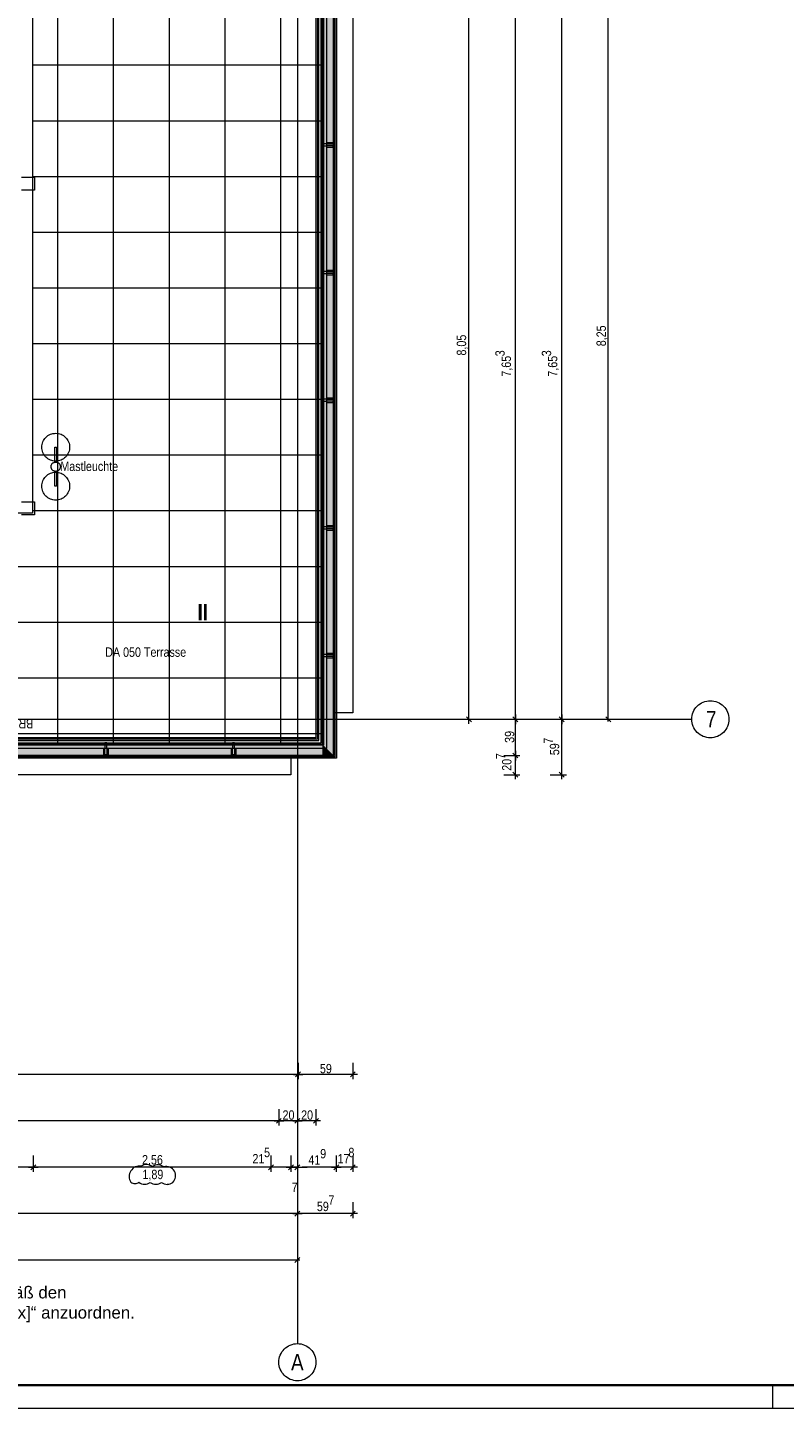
# Model space of a CAD drawing. Extents: x -634 to 300, y 62 to 1102.
# Tile 43 of 125: x -50 to 113, y 62 to 360. Entities that reach past the tile are written whole.
import ezdxf
from ezdxf.lldxf.tags import DXFTag

# ---------------------------------------------------------------- set-up
doc = ezdxf.new("R2010")
doc.units = 0
doc.layers.get('0').update_dxf_attribs({"lineweight": 13})
for name, color, linetype, lineweight, true_color in [('00_E_ST_Handlaufleuchte_Bem', 7, 'Continuous', 5, 0x7d7d00), ('00_E_ST_Handlaufleuchte–Handlauf-Position', 7, 'Continuous', 5, 0x0000b2), ('30 -33 Aussenwände- 7 Fassade_ Elemente', 7, 'Continuous', 9, 0x00aacc), ('30 -34 Innenwände- 6 Elemente', 7, 'Continuous', 9, 0xff6633), ('30 -36 Dächer- 3 Dachbeläge', 7, 'Continuous', 15, 0x9999ff), ('30 -36 Dächer- 4 Dachbekleidungen', 7, 'Continuous', 9, 0xccccff), ('60- 61 allgemeine Ausstattung- 4 Terrassen', 9, 'Continuous', 9, 0x808080), ('70 -72 Beschriftung- 1 Beschriftung allgemein', 7, 'Continuous', 9, 0xff6633), ('70 -76 Bemaßung- 2 Allgemein', 9, 'Continuous', 5, 0x808080), ('70 -77 Revision- 2 Wolken', 7, 'Continuous', 18, 0x944cff)]:
    doc.layers.add(name, color=color, linetype=linetype, lineweight=lineweight, true_color=true_color)
for name, color, linetype, lineweight in [('70 -71 Achsen- 1 Gebäudeachsen', 7, 'STRICHPUNKT2-A06CPW00L0', 18), ('70 -72 Beschriftung- 5 Höhenkoten-A06CPVZXL0', 7, 'Continuous', 15), ('iwb_Plankopf Rahmen', 7, 'Continuous', 35), ('Keine-A06CPVZYL0', 7, 'Continuous', 9)]:
    doc.layers.add(name, color=color, linetype=linetype, lineweight=lineweight)
doc.styles.get("Standard").update_dxf_attribs({"font": 'ARIALN.TTF'})
tags = doc.linetypes.add('grob-A06CPVZVL0', pattern=[14, 3, -8, 3]).pattern_tags.tags
tags[8:9] = [DXFTag(74, 4), DXFTag(75, 0), DXFTag(340, '0'), DXFTag(46, 0.0), DXFTag(50, 0.0), DXFTag(44, 0.0), DXFTag(45, 0.0)]
tags[6:7] = [DXFTag(74, 4), DXFTag(75, 0), DXFTag(340, '0'), DXFTag(46, 0.0), DXFTag(50, 0.0), DXFTag(44, 0.0), DXFTag(45, 0.0)]
tags[4:5] = [DXFTag(74, 4), DXFTag(75, 0), DXFTag(340, '0'), DXFTag(46, 0.0), DXFTag(50, 0.0), DXFTag(44, 0.0), DXFTag(45, 0.0)]
tags = doc.linetypes.add('STRICHPUNKT2-A06CPW00L0', pattern=[12.7, 6.35, -3.175, 0, -3.175]).pattern_tags.tags
tags[10:11] = [DXFTag(74, 4), DXFTag(75, 0), DXFTag(340, '0'), DXFTag(46, 0.0), DXFTag(50, 0.0), DXFTag(44, 0.0), DXFTag(45, 0.0)]
tags[8:9] = [DXFTag(74, 4), DXFTag(75, 0), DXFTag(340, '0'), DXFTag(46, 0.0), DXFTag(50, 0.0), DXFTag(44, 0.0), DXFTag(45, 0.0)]
tags[6:7] = [DXFTag(74, 4), DXFTag(75, 0), DXFTag(340, '0'), DXFTag(46, 0.0), DXFTag(50, 0.0), DXFTag(44, 0.0), DXFTag(45, 0.0)]
tags[4:5] = [DXFTag(74, 4), DXFTag(75, 0), DXFTag(340, '0'), DXFTag(46, 0.0), DXFTag(50, 0.0), DXFTag(44, 0.0), DXFTag(45, 0.0)]

# ---------------------------------------------------------------- blocks, each defined once
blk = doc.blocks.new('Referenz-A06CPW02L0')
at = {"layer": '30 -33 Aussenwände- 7 Fassade_ Elemente', "color": 0, "linetype": 'Continuous', "ltscale": 0.13}
for p, q in [((15.77, 593.08), (15.77, 203.08)), ((15.77, 212.28), (15.77, 374.48)), ((19.91, 374.48), (19.91, 212.28)), ((19.91, 212.28), (15.77, 212.28)), ((15.77, 203.08), (-494.83, 203.08)), ((-155.63, 203.08), (6.57, 203.08)), ((6.57, 203.08), (6.57, 198.94)), ((6.57, 198.94), (-155.63, 198.94))]:
    blk.add_line(p, q, dxfattribs=at)
at = {"layer": '30 -34 Innenwände- 6 Elemente', "color": 0, "linetype": 'Continuous', "ltscale": 0.13}
for p, q in [((11.97, 592.5), (11.97, 206.88)), ((12.57, 206.28), (12.57, 592.5)), ((13.57, 592.5), (13.57, 205.28)), ((15.77, 203.08), (15.77, 592.5)), ((13.57, 205.28), (-492.63, 205.28)), ((-491.63, 206.28), (12.57, 206.28)), ((11.97, 206.88), (-491.03, 206.88)), ((-494.83, 203.08), (15.77, 203.08))]:
    blk.add_line(p, q, dxfattribs=at)
at = {"layer": '30 -36 Dächer- 3 Dachbeläge', "color": 0, "linetype": 'Continuous', "ltscale": 0.15}
for p, q in [((13.37, 205.48), (13.37, 592.48)), ((16.37, 592.48), (16.37, 202.48)), ((-492.43, 205.48), (13.37, 205.48)), ((16.37, 202.48), (-495.43, 202.48))]:
    blk.add_line(p, q, dxfattribs=at)
at = {"layer": '30 -36 Dächer- 3 Dachbeläge', "color": 0, "lineweight": 9}
for p, q in [((16.07, 334.83), (15.67, 334.83)), ((15.67, 334.83), (15.67, 334.43)), ((15.67, 334.43), (16.07, 334.43)), ((16.07, 307.33), (15.67, 307.33)), ((15.67, 307.33), (15.67, 306.93)), ((15.67, 306.93), (16.07, 306.93)), ((16.07, 279.83), (15.67, 279.83)), ((15.67, 279.83), (15.67, 279.43)), ((15.67, 279.43), (16.07, 279.43)), ((16.07, 252.33), (15.67, 252.33)), ((15.67, 252.33), (15.67, 251.93)), ((15.67, 251.93), (16.07, 251.93)), ((16.07, 224.83), (15.67, 224.83)), ((15.67, 224.83), (15.67, 224.43)), ((15.67, 224.43), (16.07, 224.43)), ((-33.08, 203.18), (-33.48, 203.18)), ((-33.48, 203.18), (-33.48, 202.78)), ((-33.08, 202.78), (-33.08, 203.18)), ((-5.58, 203.18), (-5.98, 203.18)), ((-5.98, 203.18), (-5.98, 202.78)), ((-5.58, 202.78), (-5.58, 203.18))]:
    blk.add_line(p, q, dxfattribs=at)
at = {"layer": '30 -36 Dächer- 3 Dachbeläge', "color": 0, "lineweight": 0}
for points in [[(13.37, 205.48), (13.37, 592.48), (16.37, 202.48)], [(16.37, 202.48), (13.37, 592.48), (16.37, 592.48)], [(15.67, 334.43), (15.67, 334.83), (16.07, 334.43)], [(16.07, 334.43), (15.67, 334.83), (16.07, 334.83)], [(15.67, 306.93), (15.67, 307.33), (16.07, 306.93)], [(16.07, 306.93), (15.67, 307.33), (16.07, 307.33)], [(15.67, 279.43), (15.67, 279.83), (16.07, 279.43)], [(16.07, 279.43), (15.67, 279.83), (16.07, 279.83)], [(15.67, 251.93), (15.67, 252.33), (16.07, 251.93)], [(16.07, 251.93), (15.67, 252.33), (16.07, 252.33)], [(15.67, 224.43), (15.67, 224.83), (16.07, 224.43)], [(16.07, 224.43), (15.67, 224.83), (16.07, 224.83)], [(-492.43, 202.48), (-492.43, 205.48), (13.37, 202.48)], [(13.37, 202.48), (-492.43, 205.48), (13.37, 205.48)], [(13.37, 202.48), (13.37, 205.48), (16.37, 202.48)], [(-33.48, 203.18), (-33.08, 203.18), (-33.48, 202.78)], [(-33.48, 202.78), (-33.08, 203.18), (-33.08, 202.78)], [(-5.98, 203.18), (-5.58, 203.18), (-5.98, 202.78)], [(-5.98, 202.78), (-5.58, 203.18), (-5.58, 202.78)]]:
    blk.add_solid(points, dxfattribs=at)
at = {"layer": '30 -36 Dächer- 4 Dachbekleidungen', "color": 0, "linetype": 'Continuous', "ltscale": 0.13}
for p, q in [((12.27, 592.48), (12.27, 206.58)), ((13.07, 205.78), (13.07, 592.48)), ((14.27, 592.48), (14.27, 204.58)), ((16.07, 202.78), (16.07, 592.48)), ((14.27, 334.83), (13.07, 334.83)), ((13.07, 334.83), (13.07, 334.43)), ((13.07, 334.43), (14.27, 334.43)), ((14.27, 335.13), (15.67, 335.13)), ((14.27, 334.83), (15.67, 334.83)), ((15.67, 334.43), (14.27, 334.43)), ((14.27, 334.13), (15.67, 334.13)), ((15.67, 335.13), (15.67, 334.83)), ((15.67, 334.83), (15.67, 334.43)), ((15.67, 334.13), (15.67, 334.43)), ((14.27, 307.33), (13.07, 307.33)), ((13.07, 307.33), (13.07, 306.93)), ((13.07, 306.93), (14.27, 306.93)), ((14.27, 307.63), (15.67, 307.63)), ((14.27, 307.33), (15.67, 307.33)), ((15.67, 306.93), (14.27, 306.93)), ((14.27, 306.63), (15.67, 306.63)), ((15.67, 307.63), (15.67, 307.33)), ((15.67, 307.33), (15.67, 306.93)), ((15.67, 306.63), (15.67, 306.93)), ((14.27, 279.83), (13.07, 279.83)), ((13.07, 279.83), (13.07, 279.43)), ((14.27, 280.13), (15.67, 280.13)), ((14.27, 279.83), (15.67, 279.83)), ((15.67, 280.13), (15.67, 279.83)), ((15.67, 279.83), (15.67, 279.43)), ((13.07, 279.43), (14.27, 279.43)), ((15.67, 279.43), (14.27, 279.43)), ((14.27, 279.13), (15.67, 279.13)), ((15.67, 279.13), (15.67, 279.43)), ((14.27, 252.33), (13.07, 252.33)), ((13.07, 252.33), (13.07, 251.93)), ((13.07, 251.93), (14.27, 251.93)), ((14.27, 252.63), (15.67, 252.63)), ((14.27, 252.33), (15.67, 252.33)), ((15.67, 251.93), (14.27, 251.93)), ((14.27, 251.63), (15.67, 251.63)), ((15.67, 252.63), (15.67, 252.33)), ((15.67, 252.33), (15.67, 251.93)), ((15.67, 251.63), (15.67, 251.93)), ((14.27, 224.83), (13.07, 224.83)), ((13.07, 224.83), (13.07, 224.43)), ((13.07, 224.43), (14.27, 224.43)), ((14.27, 225.13), (15.67, 225.13)), ((14.27, 224.83), (15.67, 224.83)), ((15.67, 224.43), (14.27, 224.43)), ((14.27, 224.13), (15.67, 224.13)), ((15.67, 225.13), (15.67, 224.83)), ((15.67, 224.83), (15.67, 224.43)), ((15.67, 224.13), (15.67, 224.43)), ((-492.13, 205.78), (13.07, 205.78)), ((12.27, 206.58), (-491.33, 206.58)), ((-33.08, 205.78), (-33.48, 205.78)), ((-33.48, 205.78), (-33.48, 204.58)), ((-33.08, 204.58), (-33.08, 205.78)), ((-5.58, 205.78), (-5.98, 205.78)), ((-5.98, 205.78), (-5.98, 204.58)), ((-5.58, 204.58), (-5.58, 205.78)), ((-495.13, 202.78), (16.07, 202.78)), ((14.27, 204.58), (-493.33, 204.58)), ((-33.78, 204.58), (-33.78, 203.18)), ((-33.78, 203.18), (-33.48, 203.18)), ((-33.48, 203.18), (-33.48, 204.58)), ((-33.08, 203.18), (-33.48, 203.18)), ((-33.08, 204.58), (-33.08, 203.18)), ((-32.78, 203.18), (-33.08, 203.18)), ((-32.78, 204.58), (-32.78, 203.18)), ((-6.28, 204.58), (-6.28, 203.18)), ((-6.28, 203.18), (-5.98, 203.18)), ((-5.98, 203.18), (-5.98, 204.58)), ((-5.58, 203.18), (-5.98, 203.18)), ((-5.58, 204.58), (-5.58, 203.18)), ((-5.28, 203.18), (-5.58, 203.18)), ((-5.28, 204.58), (-5.28, 203.18))]:
    blk.add_line(p, q, dxfattribs=at)
at = {"layer": '60- 61 allgemeine Ausstattung- 4 Terrassen', "color": 0}
for p, q in [((13.37, 205.48), (13.37, 592.48)), ((-43.61, 205.48), (-43.61, 588.94)), ((-31.61, 205.48), (-31.61, 588.94)), ((-19.61, 205.48), (-19.61, 588.94)), ((-7.61, 205.48), (-7.61, 588.94)), ((4.39, 205.48), (4.39, 588.94)), ((-49.08, 435.28), (-49.08, 255.28)), ((-49.08, 435.28), (-49.08, 255.28)), ((-49.08, 351.82), (13.37, 351.82)), ((-49.08, 339.82), (13.37, 339.82)), ((-51.48, 327.68), (-48.68, 327.68)), ((-49.08, 327.82), (13.37, 327.82)), ((-48.68, 327.68), (-48.68, 324.88)), ((-48.68, 324.88), (-51.48, 324.88)), ((-49.08, 315.82), (13.37, 315.82)), ((-49.08, 303.82), (13.37, 303.82)), ((-49.08, 291.82), (13.37, 291.82)), ((-49.08, 279.82), (13.37, 279.82)), ((-46.85, 270.63), (-46.73, 270.9)), ((-46.73, 270.9), (-46.58, 271.15)), ((-46.58, 271.15), (-46.4, 271.39)), ((-46.4, 271.39), (-46.2, 271.6)), ((-46.2, 271.6), (-45.99, 271.8)), ((-45.99, 271.8), (-45.75, 271.98)), ((-45.75, 271.98), (-45.5, 272.13)), ((-45.5, 272.13), (-45.23, 272.26)), ((-45.23, 272.26), (-44.95, 272.35)), ((-44.95, 272.35), (-44.67, 272.43)), ((-44.67, 272.43), (-44.38, 272.47)), ((-44.38, 272.47), (-44.08, 272.48)), ((-44.08, 272.48), (-43.79, 272.47)), ((-43.79, 272.47), (-43.5, 272.43)), ((-43.5, 272.43), (-43.21, 272.35)), ((-43.21, 272.35), (-42.94, 272.26)), ((-42.94, 272.26), (-42.67, 272.13)), ((-42.67, 272.13), (-42.42, 271.98)), ((-42.42, 271.98), (-42.18, 271.8)), ((-42.18, 271.8), (-41.96, 271.6)), ((-41.96, 271.6), (-41.76, 271.39)), ((-41.76, 271.39), (-41.59, 271.15)), ((-41.59, 271.15), (-41.44, 270.9)), ((-41.44, 270.9), (-41.31, 270.63)), ((-49.08, 267.82), (13.37, 267.82)), ((-47.08, 269.48), (-47.07, 269.78)), ((-47.07, 269.19), (-47.08, 269.48)), ((-47.07, 269.78), (-47.03, 270.07)), ((-47.03, 268.9), (-47.07, 269.19)), ((-47.03, 270.07), (-46.95, 270.35)), ((-46.95, 268.61), (-47.03, 268.9)), ((-46.95, 270.35), (-46.85, 270.63)), ((-46.85, 268.34), (-46.95, 268.61)), ((-46.73, 268.07), (-46.85, 268.34)), ((-46.58, 267.82), (-46.73, 268.07)), ((-46.4, 267.58), (-46.58, 267.82)), ((-44.28, 269.48), (-43.88, 269.48)), ((-44.28, 266.26), (-44.28, 269.48)), ((-43.88, 269.48), (-43.88, 266.26)), ((-41.59, 267.82), (-41.76, 267.58)), ((-41.44, 268.07), (-41.59, 267.82)), ((-41.31, 268.34), (-41.44, 268.07)), ((-41.31, 270.63), (-41.21, 270.35)), ((-41.21, 268.61), (-41.31, 268.34)), ((-41.21, 270.35), (-41.14, 270.07)), ((-41.14, 268.9), (-41.21, 268.61)), ((-41.14, 270.07), (-41.1, 269.78)), ((-41.1, 269.19), (-41.14, 268.9)), ((-41.1, 269.78), (-41.08, 269.48)), ((-41.08, 269.48), (-41.1, 269.19)), ((-46.2, 267.36), (-46.4, 267.58)), ((-45.99, 267.16), (-46.2, 267.36)), ((-45.75, 266.99), (-45.99, 267.16)), ((-45.5, 266.84), (-45.75, 266.99)), ((-45.23, 266.71), (-45.5, 266.84)), ((-44.95, 266.61), (-45.23, 266.71)), ((-45.08, 265.33), (-45.07, 265.43)), ((-45.08, 265.23), (-45.08, 265.33)), ((-45.07, 265.13), (-45.08, 265.23)), ((-45.07, 265.43), (-45.05, 265.52)), ((-45.05, 265.04), (-45.07, 265.13)), ((-45.05, 265.52), (-45.03, 265.62)), ((-45.02, 264.94), (-45.05, 265.04)), ((-45.03, 265.62), (-44.99, 265.71)), ((-44.99, 264.85), (-45.02, 264.94)), ((-44.99, 265.71), (-44.94, 265.8)), ((-44.94, 264.77), (-44.99, 264.85)), ((-44.67, 266.54), (-44.95, 266.61)), ((-44.94, 265.8), (-44.89, 265.88)), ((-44.89, 264.69), (-44.94, 264.77)), ((-44.89, 265.88), (-44.83, 265.95)), ((-44.83, 265.95), (-44.76, 266.02)), ((-44.76, 266.02), (-44.68, 266.09)), ((-44.68, 266.09), (-44.6, 266.14)), ((-44.38, 266.5), (-44.67, 266.54)), ((-44.6, 266.14), (-44.51, 266.19)), ((-44.51, 266.19), (-44.42, 266.22)), ((-44.42, 266.22), (-44.33, 266.25)), ((-44.08, 266.48), (-44.38, 266.5)), ((-44.33, 266.25), (-44.23, 266.27)), ((-43.88, 266.26), (-44.28, 266.26)), ((-44.23, 266.27), (-44.13, 266.28)), ((-44.13, 266.28), (-44.04, 266.28)), ((-43.79, 266.5), (-44.08, 266.48)), ((-44.04, 266.28), (-43.94, 266.27)), ((-43.94, 266.27), (-43.84, 266.25)), ((-43.84, 266.25), (-43.75, 266.23)), ((-43.5, 266.54), (-43.79, 266.5)), ((-43.75, 266.23), (-43.66, 266.19)), ((-43.66, 266.19), (-43.57, 266.14)), ((-43.57, 266.14), (-43.49, 266.09)), ((-43.21, 266.61), (-43.5, 266.54)), ((-43.49, 266.09), (-43.41, 266.03)), ((-43.41, 266.03), (-43.34, 265.96)), ((-43.34, 265.96), (-43.28, 265.88)), ((-43.28, 265.88), (-43.23, 265.8)), ((-43.22, 264.77), (-43.28, 264.69)), ((-43.23, 265.8), (-43.18, 265.71)), ((-43.18, 264.86), (-43.22, 264.77)), ((-42.94, 266.71), (-43.21, 266.61)), ((-43.18, 265.71), (-43.14, 265.62)), ((-43.14, 264.95), (-43.18, 264.86)), ((-43.14, 265.62), (-43.11, 265.53)), ((-43.11, 265.04), (-43.14, 264.95)), ((-43.11, 265.53), (-43.09, 265.43)), ((-43.09, 265.14), (-43.11, 265.04)), ((-43.09, 265.43), (-43.08, 265.34)), ((-43.08, 265.24), (-43.09, 265.14)), ((-43.08, 265.34), (-43.08, 265.24)), ((-42.67, 266.84), (-42.94, 266.71)), ((-42.42, 266.99), (-42.67, 266.84)), ((-42.18, 267.16), (-42.42, 266.99)), ((-41.96, 267.36), (-42.18, 267.16)), ((-41.76, 267.58), (-41.96, 267.36)), ((-47.03, 261.67), (-46.95, 261.95)), ((-46.95, 261.95), (-46.85, 262.23)), ((-46.85, 262.23), (-46.73, 262.5)), ((-46.73, 262.5), (-46.58, 262.75)), ((-46.58, 262.75), (-46.4, 262.99)), ((-46.4, 262.99), (-46.2, 263.2)), ((-46.2, 263.2), (-45.99, 263.4)), ((-45.99, 263.4), (-45.75, 263.58)), ((-45.75, 263.58), (-45.5, 263.73)), ((-45.5, 263.73), (-45.23, 263.86)), ((-45.23, 263.86), (-44.95, 263.95)), ((-44.95, 263.95), (-44.67, 264.03)), ((-44.82, 264.61), (-44.89, 264.69)), ((-44.75, 264.54), (-44.82, 264.61)), ((-44.68, 264.48), (-44.75, 264.54)), ((-44.6, 264.42), (-44.68, 264.48)), ((-44.67, 264.03), (-44.38, 264.07)), ((-44.51, 264.38), (-44.6, 264.42)), ((-44.42, 264.34), (-44.51, 264.38)), ((-44.32, 264.31), (-44.42, 264.34)), ((-44.38, 264.07), (-44.08, 264.08)), ((-44.23, 264.29), (-44.32, 264.31)), ((-44.28, 264.3), (-43.88, 264.3)), ((-44.28, 261.08), (-44.28, 264.3)), ((-44.13, 264.28), (-44.23, 264.29)), ((-44.03, 264.28), (-44.13, 264.28)), ((-44.08, 264.08), (-43.79, 264.07)), ((-43.93, 264.29), (-44.03, 264.28)), ((-43.84, 264.31), (-43.93, 264.29)), ((-43.88, 264.3), (-43.88, 261.08)), ((-43.74, 264.34), (-43.84, 264.31)), ((-43.79, 264.07), (-43.5, 264.03)), ((-43.65, 264.38), (-43.74, 264.34)), ((-43.57, 264.43), (-43.65, 264.38)), ((-43.49, 264.48), (-43.57, 264.43)), ((-43.5, 264.03), (-43.21, 263.95)), ((-43.41, 264.54), (-43.49, 264.48)), ((-43.34, 264.61), (-43.41, 264.54)), ((-43.28, 264.69), (-43.34, 264.61)), ((-43.21, 263.95), (-42.94, 263.86)), ((-42.94, 263.86), (-42.67, 263.73)), ((-42.67, 263.73), (-42.42, 263.58)), ((-42.42, 263.58), (-42.18, 263.4)), ((-42.18, 263.4), (-41.96, 263.2)), ((-41.96, 263.2), (-41.76, 262.99)), ((-41.76, 262.99), (-41.59, 262.75)), ((-41.59, 262.75), (-41.44, 262.5)), ((-41.44, 262.5), (-41.31, 262.23)), ((-41.31, 262.23), (-41.21, 261.95)), ((-41.21, 261.95), (-41.14, 261.67)), ((-47.08, 261.08), (-47.07, 261.38)), ((-47.07, 260.79), (-47.08, 261.08)), ((-47.07, 261.38), (-47.03, 261.67)), ((-47.03, 260.5), (-47.07, 260.79)), ((-46.95, 260.21), (-47.03, 260.5)), ((-46.85, 259.94), (-46.95, 260.21)), ((-46.73, 259.67), (-46.85, 259.94)), ((-46.58, 259.42), (-46.73, 259.67)), ((-46.4, 259.18), (-46.58, 259.42)), ((-46.2, 258.96), (-46.4, 259.18)), ((-45.99, 258.76), (-46.2, 258.96)), ((-43.88, 261.08), (-44.28, 261.08)), ((-41.96, 258.96), (-42.18, 258.76)), ((-41.76, 259.18), (-41.96, 258.96)), ((-41.59, 259.42), (-41.76, 259.18)), ((-41.44, 259.67), (-41.59, 259.42)), ((-41.31, 259.94), (-41.44, 259.67)), ((-41.21, 260.21), (-41.31, 259.94)), ((-41.14, 260.5), (-41.21, 260.21)), ((-41.14, 261.67), (-41.1, 261.38)), ((-41.1, 260.79), (-41.14, 260.5)), ((-41.1, 261.38), (-41.08, 261.08)), ((-41.08, 261.08), (-41.1, 260.79)), ((-51.48, 257.68), (-48.68, 257.68)), ((-49.08, 255.82), (13.37, 255.82)), ((-48.68, 257.68), (-48.68, 254.88)), ((-45.75, 258.59), (-45.99, 258.76)), ((-45.5, 258.44), (-45.75, 258.59)), ((-45.23, 258.31), (-45.5, 258.44)), ((-44.95, 258.21), (-45.23, 258.31)), ((-44.67, 258.14), (-44.95, 258.21)), ((-44.38, 258.1), (-44.67, 258.14)), ((-44.08, 258.08), (-44.38, 258.1)), ((-43.79, 258.1), (-44.08, 258.08)), ((-43.5, 258.14), (-43.79, 258.1)), ((-43.21, 258.21), (-43.5, 258.14)), ((-42.94, 258.31), (-43.21, 258.21)), ((-42.67, 258.44), (-42.94, 258.31)), ((-42.42, 258.59), (-42.67, 258.44)), ((-42.18, 258.76), (-42.42, 258.59)), ((-49.08, 255.28), (-169.08, 255.28)), ((-49.08, 255.28), (-169.08, 255.28)), ((-48.68, 254.88), (-51.48, 254.88)), ((-500.63, 243.82), (13.37, 243.82)), ((-500.63, 231.82), (13.37, 231.82)), ((-500.63, 219.82), (13.37, 219.82)), ((-492.63, 207.82), (13.37, 207.82)), ((-492.63, 205.48), (13.37, 205.48))]:
    blk.add_line(p, q, dxfattribs=at)
at = {"layer": '60- 61 allgemeine Ausstattung- 4 Terrassen', "color": 0, "linetype": 'grob-A06CPVZVL0', "ltscale": 0.13}
blk.add_line((-49.08, 325.28), (-49.08, 257.28), dxfattribs=at)
at = {"layer": '70 -71 Achsen- 1 Gebäudeachsen', "color": 0, "linetype": 'STRICHPUNKT2-A06CPW00L0', "ltscale": 0.18}
for p, q in [((7.97, 1075.82), (7.97, 76.38)), ((-554.53, 210.88), (92.91, 210.88))]:
    blk.add_line(p, q, dxfattribs=at)
at = {"layer": '70 -76 Bemaßung- 2 Allgemein', "color": 0, "linetype": 'Continuous', "ltscale": 0.13}
for p, q in [((74.91, 211.94), (74.91, 374.82)), ((44.91, 211.94), (44.91, 370.82)), ((54.91, 211.94), (54.91, 362.88)), ((64.91, 211.94), (64.91, 362.88)), ((44.91, 209.88), (44.91, 211.94)), ((54.91, 209.88), (54.91, 211.94)), ((54.91, 211.88), (54.91, 209.82)), ((64.91, 209.88), (64.91, 211.94)), ((64.91, 211.88), (64.91, 209.82)), ((75.44, 210.35), (74.38, 211.41)), ((74.91, 210.38), (74.91, 211.94)), ((44.97, 210.88), (45.91, 210.88)), ((54.91, 204.14), (54.91, 209.82)), ((54.97, 210.88), (55.91, 210.88)), ((54.97, 210.88), (55.91, 210.88)), ((64.91, 200), (64.91, 209.82)), ((64.97, 210.88), (65.91, 210.88)), ((64.97, 210.88), (65.91, 210.88)), ((74.97, 210.88), (75.91, 210.88)), ((52.41, 203.08), (55.91, 203.08)), ((52.41, 203.08), (55.91, 203.08)), ((54.91, 202.08), (54.91, 204.14)), ((54.91, 204.08), (54.91, 202.02)), ((54.91, 200), (54.91, 202.02)), ((54.91, 197.94), (54.91, 200)), ((64.91, 197.94), (64.91, 200)), ((52.41, 198.94), (55.91, 198.94)), ((62.41, 198.94), (65.91, 198.94)), ((8.11, 136.88), (8.11, 133.38)), ((8.11, 136.88), (8.11, 133.38)), ((8.11, 136.88), (8.11, 133.38)), ((8.11, 136.88), (8.11, 133.38)), ((19.91, 136.88), (19.91, 133.38)), ((19.91, 136.88), (19.91, 133.38)), ((7.05, 134.38), (-154.97, 134.38)), ((7.05, 134.38), (-154.97, 134.38)), ((9.11, 134.38), (7.05, 134.38)), ((9.11, 134.38), (7.05, 134.38)), ((7.11, 134.38), (9.17, 134.38)), ((7.11, 134.38), (9.17, 134.38)), ((18.85, 134.38), (9.17, 134.38)), ((18.85, 134.38), (9.17, 134.38)), ((20.91, 134.38), (18.85, 134.38)), ((20.91, 134.38), (18.85, 134.38)), ((3.97, 126.88), (3.97, 123.38)), ((3.97, 126.88), (3.97, 123.38)), ((7.97, 126.88), (7.97, 123.38)), ((7.97, 126.88), (7.97, 123.38)), ((11.97, 126.88), (11.97, 123.38)), ((2.91, 124.38), (-151.97, 124.38)), ((4.97, 124.38), (2.91, 124.38)), ((2.97, 124.38), (5.03, 124.38)), ((6.91, 124.38), (5.03, 124.38)), ((8.97, 124.38), (6.91, 124.38)), ((6.97, 124.38), (9.03, 124.38)), ((10.91, 124.38), (9.03, 124.38)), ((12.97, 124.38), (10.91, 124.38)), ((-48.93, 116.88), (-48.93, 113.38)), ((-48.93, 116.88), (-48.93, 113.38)), ((2.27, 116.88), (2.27, 113.38)), ((2.27, 116.88), (2.27, 113.38)), ((6.57, 116.88), (6.57, 113.38)), ((6.57, 116.88), (6.57, 113.38)), ((7.97, 116.88), (7.97, 113.38)), ((7.97, 116.88), (7.97, 113.38)), ((16.35, 116.88), (16.35, 113.38)), ((16.35, 116.88), (16.35, 113.38)), ((19.91, 116.88), (19.91, 113.38)), ((-49.99, 114.38), (-99.07, 114.38)), ((-47.93, 114.38), (-49.99, 114.38)), ((-49.93, 114.38), (-47.87, 114.38)), ((1.21, 114.38), (-47.87, 114.38)), ((1.21, 114.38), (0.15, 114.38)), ((3.27, 114.38), (1.21, 114.38)), ((3.27, 114.38), (1.21, 114.38)), ((6.57, 114.38), (2.27, 114.38)), ((5.51, 114.38), (4.45, 114.38)), ((7.57, 114.38), (5.51, 114.38)), ((5.57, 114.38), (7.63, 114.38)), ((7.97, 114.38), (6.57, 114.38)), ((6.97, 114.38), (9.03, 114.38)), ((6.97, 114.38), (9.03, 114.38)), ((7.63, 114.38), (8.69, 114.38)), ((9.03, 114.38), (10.09, 114.38)), ((15.29, 114.38), (9.03, 114.38)), ((17.35, 114.38), (15.29, 114.38)), ((15.35, 114.38), (17.41, 114.38)), ((18.85, 114.38), (17.41, 114.38)), ((20.91, 114.38), (18.85, 114.38)), ((6.91, 104.38), (-474.03, 104.38)), ((8.97, 104.38), (6.91, 104.38)), ((6.97, 104.38), (9.03, 104.38)), ((7.97, 106.88), (7.97, 103.38)), ((7.97, 106.88), (7.97, 103.38)), ((18.85, 104.38), (9.03, 104.38)), ((20.91, 104.38), (18.85, 104.38)), ((19.91, 106.88), (19.91, 103.38)), ((7.97, 96.38), (7.97, 93.38)), ((6.91, 94.38), (-155.97, 94.38)), ((8.47, 94.38), (6.91, 94.38)), ((8.5, 94.91), (7.44, 93.85))]:
    blk.add_line(p, q, dxfattribs=at)
at = {"layer": '70 -76 Bemaßung- 2 Allgemein', "color": 0, "linetype": 'Continuous', "lineweight": 20, "ltscale": 0.2}
for p, q in [((45.44, 210.35), (44.38, 211.41)), ((55.44, 210.35), (54.38, 211.41)), ((54.38, 211.41), (55.44, 210.35)), ((65.44, 210.35), (64.38, 211.41)), ((64.38, 211.41), (65.44, 210.35)), ((55.44, 202.55), (54.38, 203.61)), ((54.38, 203.61), (55.44, 202.55)), ((55.44, 198.41), (54.38, 199.47)), ((65.44, 198.41), (64.38, 199.47)), ((8.64, 134.91), (7.58, 133.85)), ((7.58, 133.85), (8.64, 134.91)), ((8.64, 134.91), (7.58, 133.85)), ((7.58, 133.85), (8.64, 134.91)), ((20.44, 134.91), (19.38, 133.85)), ((20.44, 134.91), (19.38, 133.85)), ((4.5, 124.91), (3.44, 123.85)), ((3.44, 123.85), (4.5, 124.91)), ((8.5, 124.91), (7.44, 123.85)), ((7.44, 123.85), (8.5, 124.91)), ((12.5, 124.91), (11.44, 123.85)), ((-48.4, 114.91), (-49.46, 113.85)), ((-49.46, 113.85), (-48.4, 114.91)), ((2.8, 114.91), (1.74, 113.85)), ((2.8, 114.91), (1.74, 113.85)), ((6.04, 113.85), (7.1, 114.91)), ((7.1, 114.91), (6.04, 113.85)), ((7.44, 113.85), (8.5, 114.91)), ((7.44, 113.85), (8.5, 114.91)), ((16.88, 114.91), (15.82, 113.85)), ((15.82, 113.85), (16.88, 114.91)), ((20.44, 114.91), (19.38, 113.85)), ((8.5, 104.91), (7.44, 103.85)), ((7.44, 103.85), (8.5, 104.91)), ((20.44, 104.91), (19.38, 103.85))]:
    blk.add_line(p, q, dxfattribs=at)
at = {"layer": '70 -77 Revision- 2 Wolken', "color": 0, "linetype": 'Continuous', "ltscale": 0.18}
for centre, major_axis in [((-26.26, 112.36), (-1.63, 1.22)), ((-26.1, 112.6), (-0.84, 1.85)), ((-26.1, 112.6), (0.44, 1.98)), ((-24.49, 112.92), (0.06, 2.03)), ((-24.49, 112.92), (1.27, 1.59)), ((-22.05, 112.85), (0.06, 2.03)), ((-22.05, 112.85), (1.27, 1.59)), ((-20.27, 112.48), (0.77, 1.88)), ((-20.27, 112.48), (1.74, 1.05)), ((-20.3, 112.52), (2.02, -0.26)), ((-26.26, 112.36), (-2.03, 0)), ((-27.01, 112.29), (-0.87, -1.15)), ((-27.01, 112.29), (-0.01, -1.44)), ((-24.93, 112.75), (-1.23, -1.62)), ((-24.93, 112.75), (-0.01, -2.03)), ((-22.49, 112.74), (-1.23, -1.62)), ((-22.49, 112.74), (-0.01, -2.03)), ((-20.05, 112.73), (-1.23, -1.62)), ((-20.05, 112.73), (-0.01, -2.03)), ((-20.3, 112.52), (1.46, -1.42))]:
    blk.add_ellipse(centre, major_axis=major_axis, ratio=1, start_param=0, end_param=0.643501, dxfattribs=at)
at = {"layer": 'Keine-A06CPVZYL0', "color": 0, "linetype": 'Continuous', "ltscale": 0.13}
for p, q in [((94.37, 213.98), (94.68, 214.21)), ((94.68, 214.21), (95.02, 214.41)), ((95.02, 214.41), (95.38, 214.58)), ((95.38, 214.58), (95.75, 214.71)), ((95.75, 214.71), (96.13, 214.81)), ((96.13, 214.81), (96.51, 214.86)), ((96.51, 214.86), (96.91, 214.88)), ((96.91, 214.88), (97.3, 214.86)), ((97.3, 214.86), (97.69, 214.81)), ((97.69, 214.81), (98.07, 214.71)), ((98.07, 214.71), (98.44, 214.58)), ((98.44, 214.58), (98.79, 214.41)), ((98.79, 214.41), (99.13, 214.21)), ((99.13, 214.21), (99.44, 213.98)), ((92.91, 210.88), (92.93, 211.28)), ((92.93, 211.28), (92.98, 211.66)), ((92.98, 211.66), (93.08, 212.04)), ((93.08, 212.04), (93.21, 212.41)), ((93.21, 212.41), (93.38, 212.77)), ((93.38, 212.77), (93.58, 213.11)), ((93.58, 213.11), (93.81, 213.42)), ((93.81, 213.42), (94.08, 213.71)), ((94.08, 213.71), (94.37, 213.98)), ((99.44, 213.98), (99.74, 213.71)), ((99.74, 213.71), (100, 213.42)), ((100, 213.42), (100.23, 213.11)), ((100.23, 213.11), (100.43, 212.77)), ((100.43, 212.77), (100.6, 212.41)), ((100.6, 212.41), (100.73, 212.04)), ((100.73, 212.04), (100.83, 211.66)), ((100.83, 211.66), (100.89, 211.28)), ((100.89, 211.28), (100.91, 210.88)), ((92.93, 210.49), (92.91, 210.88)), ((92.98, 210.1), (92.93, 210.49)), ((93.08, 209.72), (92.98, 210.1)), ((93.21, 209.35), (93.08, 209.72)), ((93.38, 209), (93.21, 209.35)), ((93.58, 208.66), (93.38, 209)), ((93.81, 208.35), (93.58, 208.66)), ((94.08, 208.06), (93.81, 208.35)), ((100, 208.35), (99.74, 208.06)), ((100.23, 208.66), (100, 208.35)), ((100.43, 209), (100.23, 208.66)), ((100.6, 209.35), (100.43, 209)), ((100.73, 209.72), (100.6, 209.35)), ((100.83, 210.1), (100.73, 209.72)), ((100.89, 210.49), (100.83, 210.1)), ((100.91, 210.88), (100.89, 210.49)), ((94.37, 207.79), (94.08, 208.06)), ((94.68, 207.56), (94.37, 207.79)), ((95.02, 207.36), (94.68, 207.56)), ((95.38, 207.19), (95.02, 207.36)), ((95.75, 207.06), (95.38, 207.19)), ((96.13, 206.96), (95.75, 207.06)), ((96.51, 206.9), (96.13, 206.96)), ((96.91, 206.88), (96.51, 206.9)), ((97.3, 206.9), (96.91, 206.88)), ((97.69, 206.96), (97.3, 206.9)), ((98.07, 207.06), (97.69, 206.96)), ((98.44, 207.19), (98.07, 207.06)), ((98.79, 207.36), (98.44, 207.19)), ((99.13, 207.56), (98.79, 207.36)), ((99.44, 207.79), (99.13, 207.56)), ((99.74, 208.06), (99.44, 207.79)), ((4.44, 74.27), (4.64, 74.61)), ((4.64, 74.61), (4.87, 74.92)), ((4.87, 74.92), (5.14, 75.21)), ((5.14, 75.21), (5.43, 75.48)), ((5.43, 75.48), (5.74, 75.71)), ((5.74, 75.71), (6.08, 75.91)), ((6.08, 75.91), (6.44, 76.08)), ((6.44, 76.08), (6.81, 76.21)), ((6.81, 76.21), (7.19, 76.31)), ((7.19, 76.31), (7.57, 76.36)), ((7.57, 76.36), (7.97, 76.38)), ((7.97, 76.38), (8.36, 76.36)), ((8.36, 76.36), (8.75, 76.31)), ((8.75, 76.31), (9.13, 76.21)), ((9.13, 76.21), (9.5, 76.08)), ((9.5, 76.08), (9.85, 75.91)), ((9.85, 75.91), (10.19, 75.71)), ((10.19, 75.71), (10.5, 75.48)), ((10.5, 75.48), (10.8, 75.21)), ((10.8, 75.21), (11.06, 74.92)), ((11.06, 74.92), (11.29, 74.61)), ((11.29, 74.61), (11.49, 74.27)), ((3.97, 72.38), (3.99, 72.78)), ((3.99, 71.99), (3.97, 72.38)), ((3.99, 72.78), (4.04, 73.16)), ((4.04, 71.6), (3.99, 71.99)), ((4.04, 73.16), (4.14, 73.54)), ((4.14, 71.22), (4.04, 71.6)), ((4.14, 73.54), (4.27, 73.91)), ((4.27, 73.91), (4.44, 74.27)), ((11.49, 74.27), (11.66, 73.91)), ((11.66, 73.91), (11.79, 73.54)), ((11.79, 73.54), (11.89, 73.16)), ((11.89, 71.6), (11.79, 71.22)), ((11.89, 73.16), (11.95, 72.78)), ((11.95, 71.99), (11.89, 71.6)), ((11.95, 72.78), (11.97, 72.38)), ((11.97, 72.38), (11.95, 71.99)), ((4.27, 70.85), (4.14, 71.22)), ((4.44, 70.5), (4.27, 70.85)), ((4.64, 70.16), (4.44, 70.5)), ((4.87, 69.85), (4.64, 70.16)), ((5.14, 69.56), (4.87, 69.85)), ((5.43, 69.29), (5.14, 69.56)), ((5.74, 69.06), (5.43, 69.29)), ((6.08, 68.86), (5.74, 69.06)), ((6.44, 68.69), (6.08, 68.86)), ((6.81, 68.56), (6.44, 68.69)), ((7.19, 68.46), (6.81, 68.56)), ((7.57, 68.4), (7.19, 68.46)), ((8.75, 68.46), (8.36, 68.4)), ((9.13, 68.56), (8.75, 68.46)), ((9.5, 68.69), (9.13, 68.56)), ((9.85, 68.86), (9.5, 68.69)), ((10.19, 69.06), (9.85, 68.86)), ((10.5, 69.29), (10.19, 69.06)), ((10.8, 69.56), (10.5, 69.29)), ((11.06, 69.85), (10.8, 69.56)), ((11.29, 70.16), (11.06, 69.85)), ((11.49, 70.5), (11.29, 70.16)), ((11.66, 70.85), (11.49, 70.5)), ((11.79, 71.22), (11.66, 70.85)), ((7.97, 68.38), (7.57, 68.4)), ((8.36, 68.4), (7.97, 68.38))]:
    blk.add_line(p, q, dxfattribs=at)
at = {"layer": '60- 61 allgemeine Ausstattung- 4 Terrassen', "color": 0, "linetype": 'Continuous', "ltscale": 0.13, "insert": (-43.08, 266.37), "char_height": 2.0138, "attachment_point": 1}
blk.add_mtext('{\\fArial Narrow;Mastleuchte}', dxfattribs=at)
at = {"layer": '70 -72 Beschriftung- 1 Beschriftung allgemein', "color": 0, "linetype": 'Continuous', "ltscale": 0.13, "attachment_point": 1}
for s, insert, char_height, rotation in [('{\\fArial Narrow|b1|i0;II}', (-13.53, 235.73), 3.5241, 0), ('{\\fArial Narrow;BRH Geländer 1,10m}', (-48.93, 208.9), 2.0138, 180)]:
    blk.add_mtext(s, dxfattribs=dict(at, insert=insert, char_height=char_height, rotation=rotation))
at = {"layer": '70 -72 Beschriftung- 5 Höhenkoten-A06CPVZXL0', "color": 0, "linetype": 'Continuous', "ltscale": 0.15, "insert": (-33.42, 226.35), "char_height": 2.0138, "attachment_point": 1}
blk.add_mtext('{\\fArial Narrow;DA 050 Terrasse}', dxfattribs=at)
at = {"layer": '70 -76 Bemaßung- 2 Allgemein', "color": 0, "linetype": 'Continuous', "ltscale": 0.13, "char_height": 2.0138, "attachment_point": 1, "rotation": 90}
for s, insert in [('{\\fArial Narrow;8,25}', (72.39, 291.23)), ('{\\fArial Narrow;8,05}', (42.29, 289.23)), ('{\\fArial Narrow;3}', (50.6, 289.07)), ('{\\fArial Narrow;7,65}', (51.94, 284.68)), ('{\\fArial Narrow;3}', (60.6, 289.07)), ('{\\fArial Narrow;7,65}', (61.94, 284.68)), ('{\\fArial Narrow;39}', (52.66, 205.8)), ('{\\fArial Narrow;7}', (60.99, 205.62)), ('{\\fArial Narrow;59}', (62.34, 203.14)), ('{\\fArial Narrow;7}', (50.72, 202.28)), ('{\\fArial Narrow;20}', (52.06, 199.78))]:
    blk.add_mtext(s, dxfattribs=dict(at, insert=insert))
at = {"layer": '70 -76 Bemaßung- 2 Allgemein', "color": 0, "linetype": 'Continuous', "ltscale": 0.13, "char_height": 2.0138, "attachment_point": 1}
for s, insert in [('{\\fArial Narrow;59}', (12.82, 136.63)), ('{\\fArial Narrow;59}', (12.82, 136.63)), ('{\\fArial Narrow;20}', (4.77, 126.63)), ('{\\fArial Narrow;20}', (8.77, 126.63)), ('{\\fArial Narrow;2,56}', (-25.49, 117)), ('{\\fArial Narrow;21}', (-1.71, 117.23)), ('{\\fArial Narrow;5}', (0.79, 118.57)), ('{\\fArial Narrow;41}', (10.34, 116.97)), ('{\\fArial Narrow;9}', (12.88, 118.31)), ('{\\fArial Narrow;17}', (16.64, 117.23)), ('{\\fArial Narrow;8}', (18.96, 118.57)), ('{\\fArial Narrow;1,89}', (-25.4, 113.84)), ('{\\fArial Narrow;7}', (6.73, 111.07)), ('{\\fArial Narrow;7}', (14.64, 108.3)), ('{\\fArial Narrow;59}', (12.17, 106.95))]:
    blk.add_mtext(s, dxfattribs=dict(at, insert=insert))
at = {"layer": 'Keine-A06CPVZYL0', "color": 0, "linetype": 'Continuous', "ltscale": 0.13, "char_height": 3.5241, "attachment_point": 1}
for s, insert in [('{\\fArial Narrow;7}', (95.97, 212.65)), ('{\\fArial Narrow;A}', (6.61, 74.15))]:
    blk.add_mtext(s, dxfattribs=dict(at, insert=insert))
blk = doc.blocks.new('Polygon-A06CPW1CL0')
at = {"linetype": 'ByBlock', "lineweight": -2, "ltscale": 0.13}
blk.add_hatch(color=0, dxfattribs=at).paths.add_polyline_path([(-491.63, 206.28), (-491.63, 207.08), (11.77, 207.08), (11.77, 592.5), (12.57, 592.5), (12.57, 206.28)])

msp = doc.modelspace()

# ---------------------------------------------------------------- linework, layer by layer
at = {"layer": 'iwb_Plankopf Rahmen', "color": 8, "lineweight": 5, "ltscale": 0.13, "true_color": 0x808080}
msp.add_line((110.35, 62.43), (110.35, 67.43), dxfattribs=at)
at = {"layer": 'iwb_Plankopf Rahmen', "color": 8, "lineweight": 13, "ltscale": 0.13, "true_color": 0x808080}
msp.add_lwpolyline([(300.35, 62.43), (-619.65, 62.43), (-619.65, 1102.43), (300.35, 1102.43), (300.35, 62.43)], close=True, dxfattribs=at)
at = {"layer": 'iwb_Plankopf Rahmen', "ltscale": 0.35}
msp.add_lwpolyline([(-599.65, 67.43), (-599.65, 1097.43), (295.35, 1097.43), (295.35, 67.43), (-599.65, 67.43)], close=True, dxfattribs=at)

# ---------------------------------------------------------------- block references
at = {"color": 8, "lineweight": 13, "ltscale": 0.13, "true_color": 0x808080}
msp.add_blockref('Referenz-A06CPW02L0', (0, 0), dxfattribs=at)
at = {"layer": '00_E_ST_Handlaufleuchte–Handlauf-Position', "ltscale": 0.13}
msp.add_blockref('Polygon-A06CPW1CL0', (0, 0), dxfattribs=at)

# ---------------------------------------------------------------- texts
at = {"layer": '00_E_ST_Handlaufleuchte_Bem', "ltscale": 0.13, "char_height": 2.6, "attachment_point": 1}
for s, insert in [('{\\fArial;Handlaufleuchten sind jeweils mittig im Handlauf gemäß den }', (-139.06, 88.72)), ('{\\fArial;Architektur-Details „KRA_ARC_5_DT_TR_[NNN_Index]“ anzuordnen.}', (-139.06, 84.38))]:
    msp.add_mtext(s, dxfattribs=dict(at, insert=insert))

doc.saveas('drawing.dxf')
